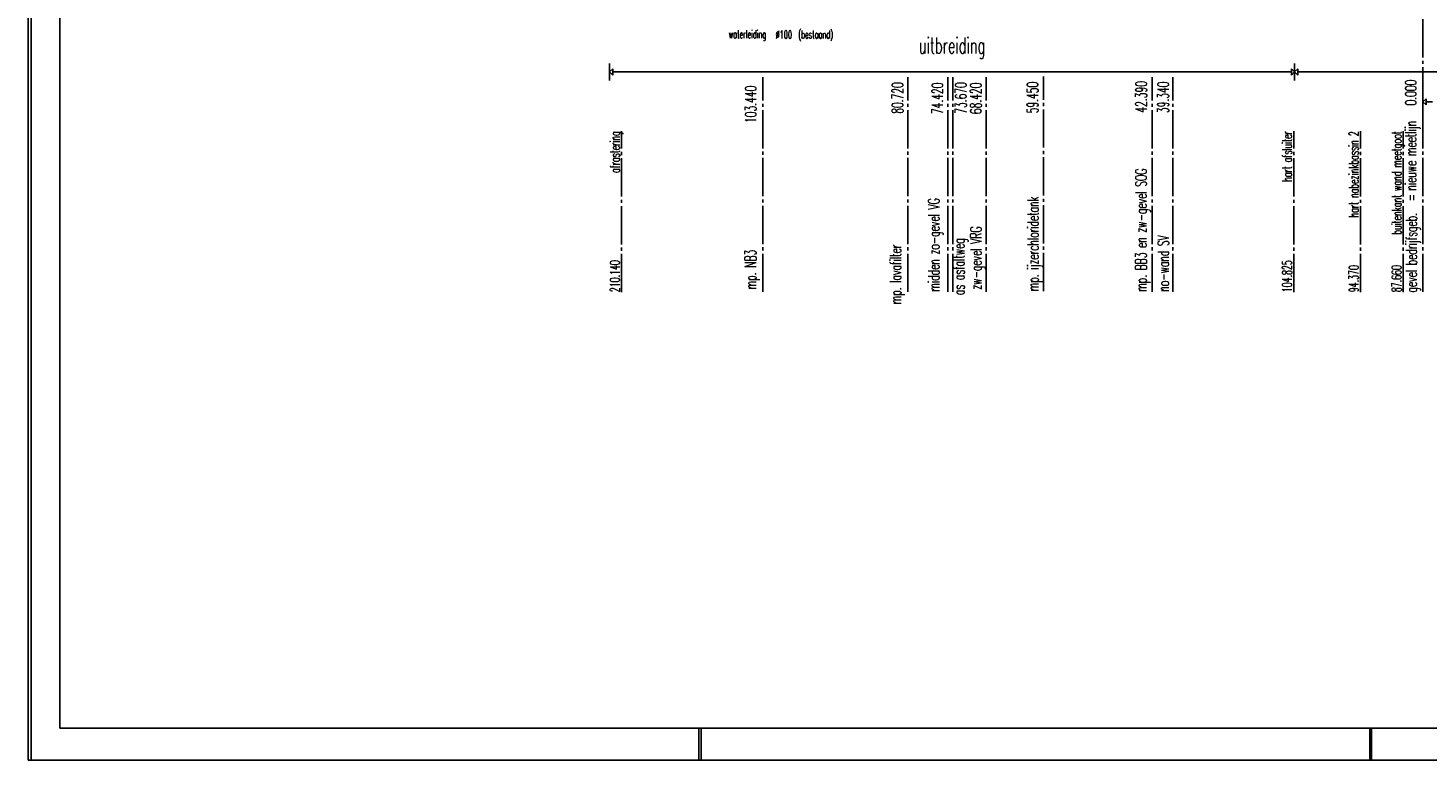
# Model space of a CAD drawing. Extents: x 0 to 420700, y 0 to 297000.
# Tile 1 of 18: x 0 to 219363, y 0 to 114734. Entities that reach past the tile are written whole.
import ezdxf
from ezdxf.enums import TextEntityAlignment as Align

# ---------------------------------------------------------------- set-up
doc = ezdxf.new("R2010")
doc.units = 0
doc.header["$LTSCALE"] = 500
for name, pattern in [('STR3', [15, 12, -1, 1, -1]), ('STRAMIEN_L', [26, 20, -2, 2, -2]), ('STRAMIEN_M', [15, 12, -1, 1, -1])]:
    doc.linetypes.add(name, pattern=pattern)
doc.layers.get('0').update_dxf_attribs({"linetype": 'CONTINUOUS'})
for name, color, linetype in [('AX', 144, 'CONTINUOUS'), ('B1', 52, 'CONTINUOUS'), ('BDIM2', 144, 'CONTINUOUS'), ('BSL2', 12, 'STR3'), ('BSL3', 40, 'STRAMIEN_L'), ('BTXT2', 123, 'CONTINUOUS'), ('BTXT3', 141, 'CONTINUOUS'), ('BTXT4', 171, 'CONTINUOUS'), ('TITLEBLK', 7, 'CONTINUOUS'), ('XA-03', 144, 'CONTINUOUS'), ('XA-07', 140, 'CONTINUOUS'), ('XA-10', 130, 'CONTINUOUS')]:
    doc.layers.add(name, color=color, linetype=linetype)
doc.layers.get('0').freeze()
doc.styles.add('SHEET', font='Iso.shx')
doc.styles.get("Standard").update_dxf_attribs({"font": 'SIMPLEX.shx', "width": 0.6, "height": 1000})

# ---------------------------------------------------------------- blocks, each defined once
blk = doc.blocks.new('ML')
at = {"linetype": 'STR3'}
blk.add_line((-25232, 0), (0, 0), dxfattribs=at)
at = {"width": 0.6}
blk.add_attdef('1', (-25232, 300), '', height=1500, dxfattribs=at)
blk = doc.blocks.new('QMP')
at = {"layer": 'BDIM2'}
for p, q in [((-0.33, 0), (-1, 0)), ((0, 0), (-0.33, 0.33)), ((-0.33, -0.33), (-0.33, 0.33)), ((-0.33, -0.33), (0, 0)), ((0, -0.9), (0, 0.9))]:
    blk.add_line(p, q, dxfattribs=at)
blk = doc.blocks.new('AMW_TITLE')
at = {"layer": 'XA-03'}
for p, q in [((210.25, 0), (210.25, 10)), ((420.5, 0), (420.5, 10))]:
    blk.add_line(p, q, dxfattribs=at)
blk.add_lwpolyline([(0, 0), (841, 0), (841, 594), (0, 594)], close=True, dxfattribs=at)
at = {"layer": 'XA-07'}
blk.add_lwpolyline([(10, 10), (831, 10), (831, 584), (10, 584)], close=True, dxfattribs=at)
at = {"color": 143, "style": 'SHEET'}
for tag, p in [('23', (655.73, 91.51)), ('19', (655.73, 86.78)), ('15', (655.73, 82.05)), ('11', (655.73, 77.32))]:
    blk.add_attdef(tag, text='', height=3, dxfattribs=at).set_placement(p, align=Align.MIDDLE)
at = {"layer": 'XA-03', "style": 'SHEET'}
for tag, p in [('24', (661.02, 90.68)), ('25', (781.5, 90.68)), ('26', (798.02, 90.68)), ('20', (661.02, 85.95)), ('21', (781.5, 85.95)), ('22', (798.02, 85.95)), ('16', (661.02, 81.22)), ('17', (781.5, 81.22)), ('18', (798.02, 81.22)), ('12', (661.02, 76.49)), ('13', (781.5, 76.49)), ('14', (798.02, 76.49)), ('8', (736.51, 33.61)), ('9', (762.03, 33.61)), ('10', (781.5, 24.15))]:
    blk.add_attdef(tag, p, '', height=2.3, dxfattribs=at)
at = {"layer": 'XA-07', "style": 'SHEET'}
for tag, p in [('4', (654.94, 62.53)), ('5', (654.94, 53.87)), ('6', (654.94, 45.21)), ('7', (800.87, 34.21)), ('1', (788.43, 14.4)), ('2', (798.05, 14.4))]:
    blk.add_attdef(tag, p, '', height=4.5, dxfattribs=at)
at = {"layer": 'XA-10', "style": 'SHEET'}
blk.add_attdef('3', (814.91, 14.4), '', height=6.3, dxfattribs=at)

msp = doc.modelspace()

# ---------------------------------------------------------------- linework, layer by layer
at = {"layer": 'AX'}
for p, q in [((500, 0), (500, 145316)), ((105500, 0), (105500, 5000)), ((210500, 0), (210500, 5000))]:
    msp.add_line(p, q, dxfattribs=at)
at = {"layer": 'BDIM2'}
msp.add_line((199967, 107840), (296974, 107840), dxfattribs=at)
at = {"layer": 'BSL2'}
msp.add_line((218558, 146099), (218558, 106946), dxfattribs=at)
at = {"layer": 'BSL3', "linetype": 'STRAMIEN_M'}
for p, q in [((115117, 73360), (115117, 107032)), ((137837, 73360), (137837, 107032)), ((144137, 73360), (144137, 107032)), ((144887, 73360), (144887, 107032)), ((150137, 73360), (150137, 107032)), ((159108, 73479), (159108, 107151)), ((176168, 73360), (176168, 107032)), ((179368, 73360), (179368, 107032)), ((218557, 73360), (218557, 107032))]:
    msp.add_line(p, q, dxfattribs=at)
at = {"layer": 'BTXT3'}
for p, q in [((91113, 109190), (91113, 106490)), ((91613, 108340), (91113, 107840)), ((91113, 107840), (91613, 107340)), ((91613, 108340), (91613, 107340)), ((91613, 107840), (92613, 107840)), ((92613, 107840), (196967, 107840)), ((197967, 107840), (196967, 107840)), ((198467, 107840), (197967, 108340)), ((197967, 107340), (197967, 108340)), ((197967, 107340), (198467, 107840)), ((198467, 106490), (198467, 109190))]:
    msp.add_line(p, q, dxfattribs=at)

# ---------------------------------------------------------------- block references
at = {"layer": 'B1', "linetype": 'STRAMIEN_M', "xscale": 1500, "yscale": 1500, "zscale": 1500, "rotation": 180}
msp.add_blockref('QMP', (218557, 103160), dxfattribs=at)
at = {"layer": 'BDIM2', "xscale": 1500, "yscale": 1500, "zscale": 1500, "rotation": 180}
msp.add_blockref('QMP', (198467, 107840), dxfattribs=at)
at = {"layer": 'BDIM2'}
ref = msp.add_blockref('ML', (93013, 98552), dxfattribs=dict(at, rotation=90))
ref.add_attrib('1', '210.140', (92713, 73320), dxfattribs={"layer": '0', "height": 1500, "rotation": 90, "width": 0.6})
ref.add_attrib('2', 'afrastering', dxfattribs={"layer": '0', "height": 1500, "rotation": 90, "width": 0.6}).set_placement((92713, 98552), align=Align.RIGHT)
ref = msp.add_blockref('ML', (198328, 98552), dxfattribs=dict(at, rotation=90))
ref.add_attrib('1', '104.825', (198028, 73320), dxfattribs={"layer": '0', "height": 1500, "rotation": 90, "width": 0.6})
ref.add_attrib('2', 'hart afsluiter', dxfattribs={"layer": '0', "height": 1500, "rotation": 90, "width": 0.6}).set_placement((198028, 98552), align=Align.RIGHT)
ref = msp.add_blockref('ML', (208783, 98552), dxfattribs=dict(at, rotation=90))
ref.add_attrib('1', '94.370', (208483, 73320), dxfattribs={"layer": '0', "height": 1500, "rotation": 90, "width": 0.6})
ref.add_attrib('2', 'hart nabezinkbassin 2', dxfattribs={"layer": '0', "height": 1500, "rotation": 90, "width": 0.6}).set_placement((208483, 98552), align=Align.RIGHT)
ref = msp.add_blockref('ML', (215493, 98552), dxfattribs=dict(at, rotation=90))
ref.add_attrib('1', '87.660', (215193, 73320), dxfattribs={"layer": '0', "height": 1500, "rotation": 90, "width": 0.6})
ref.add_attrib('2', 'buitenkant wand meetgoot', dxfattribs={"layer": '0', "height": 1500, "rotation": 90, "width": 0.6}).set_placement((215193, 98552), align=Align.RIGHT)
at = {"layer": 'TITLEBLK', "xscale": 500, "yscale": 500, "zscale": 500}
msp.add_blockref('AMW_TITLE', (0, 0), dxfattribs=at)

# ---------------------------------------------------------------- texts
at = {"layer": 'BTXT2', "width": 0.6}
msp.add_text('waterleiding', height=1250, dxfattribs=at).set_placement((112715, 113582), align=Align.MIDDLE)
for s, p in [('%%C100', (117143, 113075)), ('(bestaand)', (120680, 113103))]:
    msp.add_text(s, height=1250, dxfattribs=at).set_placement(p)
at = {"layer": 'BTXT3', "width": 0.6}
for s, p in [('80.720', (137119, 101291)), ('74.420', (143366, 101227)), ('73.670', (147037, 101291)), ('68.420', (149380, 101227)), ('59.450', (158278, 101355)), ('42.390', (175296, 101471)), ('39.340', (178753, 101393)), ('103.440', (114117, 99842)), ('mp. BB3 en zw-gevel SOG', (175276, 73389)), ('midden zo-gevel VG', (142817, 73428)), ('mp. ijzerchloridetank', (158355, 73479)), ('zw-gevel VRG', (149409, 73723)), ('no-wand SV', (178776, 73410)), ('mp. NB3', (114091, 73774)), ('mp. lavafilter', (136811, 71440)), ('  as asfaltweg', (146729, 71440))]:
    msp.add_text(s, height=1750, rotation=90, dxfattribs=at).set_placement(p)
at = {"layer": 'BTXT3', "linetype": 'CONTINUOUS', "width": 0.6}
for s, p in [('0.000', (217532, 102583)), ('nieuwe meetlijn', (217532, 89260))]:
    msp.add_text(s, height=1750, rotation=90, dxfattribs=at).set_placement(p)
at = {"layer": 'BTXT3', "linetype": 'STRAMIEN_M', "width": 0.6}
for s, p in [('=', (217621, 87555)), ('gevel bedrijfsgeb.', (217621, 73283))]:
    msp.add_text(s, height=1750, rotation=90, dxfattribs=at).set_placement(p)
at = {"layer": 'BTXT4', "width": 0.6}
msp.add_text('uitbreiding', height=2500, dxfattribs=at).set_placement((144790, 110747), align=Align.CENTER)

doc.saveas('drawing.dxf')
